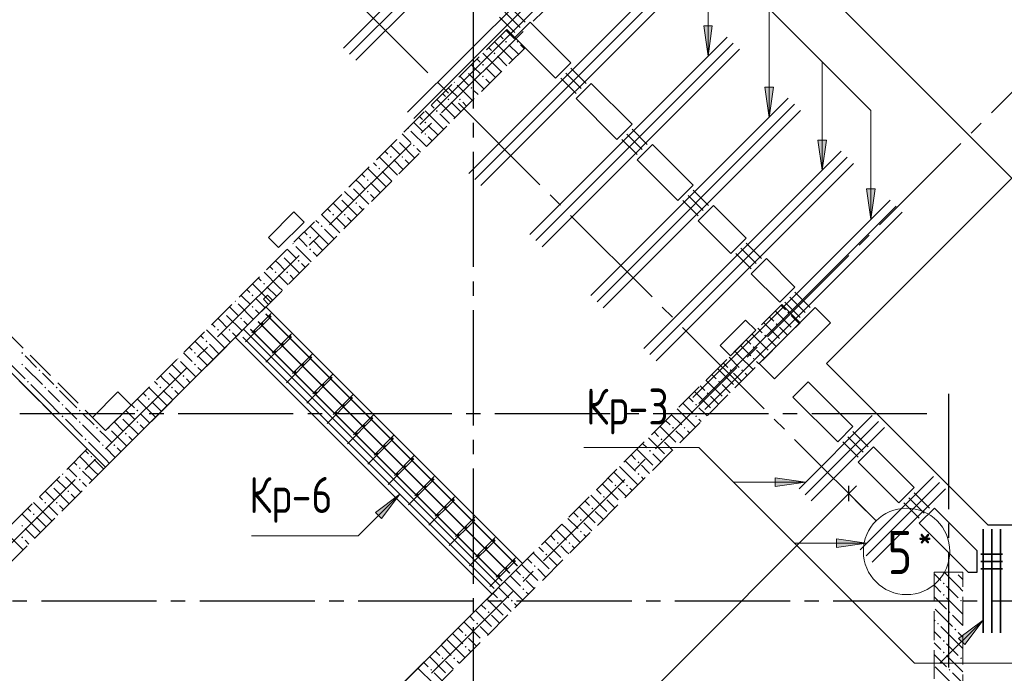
# Model space of a CAD drawing. Header units: millimetres. Extents: x 0 to 43617, y 0 to 59400.
# Tile 18 of 31: x 23224 to 30061, y 24029 to 28567. Entities that reach past the tile are written whole.
import ezdxf

# ---------------------------------------------------------------- set-up
doc = ezdxf.new("R2010")
doc.units = ezdxf.units.MM
doc.linetypes.add('______2', pattern=[270, 200, -70])
doc.linetypes.add('______5', pattern=[1100, 800, -100, 100, -100])
for name, color, linetype, lineweight in [('S1 Стержни арматуры фон', 7, 'Continuous', 25), ('Standard', 7, 'Continuous', 25), ('ЖБ Балка Вышележаща', 7, 'Continuous', 25), ('ЖБ Пилон', 180, 'Continuous', 25), ('Оси', 40, '______5', 18), ('Позиционная метка номер позиции', 7, 'Continuous', 13), ('Поперечное армирование AW фон', 7, 'Continuous', 25)]:
    doc.layers.add(name, color=color, linetype=linetype, lineweight=lineweight)
for name, color, linetype, lineweight, true_color in [('ЖБ Балка Нижележащая', 7, '______2', 25, 0x8c8cff), ('ЖБ Перекрытие верхний уровень', 7, 'Continuous', 25, 0xe0e0ff), ('ЖБ Стена верхний уровень', 7, 'Continuous', 25, 0x006e00)]:
    doc.layers.add(name, color=color, linetype=linetype, lineweight=lineweight, true_color=true_color)
doc.styles.add('GOST 2.304-81', font='txt')
doc.styles.add('ISOCPEUR', font='txt')

msp = doc.modelspace()

# ---------------------------------------------------------------- hatches: boundary and pattern name
at = {"layer": 'ЖБ Пилон', "linetype": 'Continuous', "lineweight": 18, "transparency": 33554687}
for points in [[(29724.3, 24730), (29721, 24726.6), (29717.6, 24730)], [(29634.5, 24653.1), (29640.9, 24659.6), (29647.4, 24653.1), (29640.9, 24646.6)], [(29634.5, 24573.1), (29640.9, 24579.6), (29647.4, 24573.1), (29640.9, 24566.6)], [(29754.4, 24533.1), (29760.9, 24539.6), (29767.4, 24533.1), (29760.9, 24526.6)], [(29674.5, 24453.1), (29681, 24459.6), (29687.5, 24453.1), (29681, 24446.6)], [(29594.5, 24373.1), (29601, 24379.6), (29607.5, 24373.1), (29601, 24366.6)], [(29714.5, 24333.1), (29721, 24339.6), (29727.4, 24333.1), (29721, 24326.6)], [(29634.5, 24253.1), (29640.9, 24259.6), (29647.4, 24253.1), (29640.9, 24246.6)], [(29634.5, 24173.1), (29640.9, 24179.6), (29647.4, 24173.1), (29640.9, 24166.6)], [(29754.4, 24133.1), (29760.9, 24139.6), (29767.4, 24133.1), (29760.9, 24126.6)], [(29674.5, 24053.1), (29681, 24059.6), (29687.5, 24053.1), (29681, 24046.6)]]:
    msp.add_hatch(color=7, dxfattribs=at).paths.add_polyline_path(points, flags=16)
at = {"layer": 'ЖБ Стена верхний уровень', "linetype": 'Continuous', "lineweight": 18, "transparency": 33554687}
for points in [[(26594.5, 28413.1), (26601, 28419.6), (26607.5, 28413.1), (26601, 28406.6)], [(26674.5, 28413.1), (26681, 28419.6), (26687.5, 28413.1), (26681, 28406.6)], [(26514.5, 28333.1), (26521, 28339.6), (26527.4, 28333.1), (26521, 28326.6)], [(26434.5, 28253.1), (26440.9, 28259.6), (26447.4, 28253.1), (26440.9, 28246.6)], [(26323.7, 28216.9), (26327.4, 28213.1), (26321, 28206.6), (26317.2, 28210.4)], [(26434.5, 28173.1), (26440.9, 28179.6), (26447.4, 28173.1), (26440.9, 28166.6)], [(26243.7, 28136.9), (26247.4, 28133.1), (26240.9, 28126.6), (26237.2, 28130.4)], [(26354.4, 28093.1), (26360.9, 28099.6), (26367.4, 28093.1), (26360.9, 28086.6)], [(26194.5, 28013.1), (26201, 28019.6), (26207.5, 28013.1), (26201, 28006.6)], [(26274.5, 28013.1), (26281, 28019.6), (26287.5, 28013.1), (26281, 28006.6)], [(26114.5, 27933.1), (26121, 27939.6), (26127.4, 27933.1), (26121, 27926.6)], [(26034.5, 27853.1), (26040.9, 27859.6), (26047.4, 27853.1), (26040.9, 27846.6)], [(25923.7, 27816.9), (25927.4, 27813.1), (25921, 27806.6), (25917.2, 27810.4)], [(26034.5, 27773.1), (26040.9, 27779.6), (26047.4, 27773.1), (26040.9, 27766.6)], [(25843.7, 27736.9), (25847.4, 27733.1), (25840.9, 27726.6), (25837.2, 27730.4)], [(25954.4, 27693.1), (25960.9, 27699.6), (25967.4, 27693.1), (25960.9, 27686.6)], [(25794.5, 27613.1), (25801, 27619.6), (25807.5, 27613.1), (25801, 27606.6)], [(25874.5, 27613.1), (25881, 27619.6), (25887.5, 27613.1), (25881, 27606.6)], [(25714.5, 27533.1), (25721, 27539.6), (25727.4, 27533.1), (25721, 27526.6)], [(25634.5, 27453.1), (25640.9, 27459.6), (25647.4, 27453.1), (25640.9, 27446.6)], [(25523.7, 27416.9), (25527.4, 27413.1), (25521, 27406.6), (25517.2, 27410.4)], [(25634.5, 27373.1), (25640.9, 27379.6), (25647.4, 27373.1), (25640.9, 27366.6)], [(25443.7, 27336.9), (25447.4, 27333.1), (25440.9, 27326.6), (25437.2, 27330.4)], [(25554.4, 27293.1), (25560.9, 27299.6), (25567.4, 27293.1), (25560.9, 27286.6)], [(25394.5, 27213.1), (25401, 27219.6), (25407.5, 27213.1), (25401, 27206.6)], [(25474.5, 27213.1), (25481, 27219.6), (25487.5, 27213.1), (25481, 27206.6)], [(25314.5, 27133.1), (25321, 27139.6), (25327.4, 27133.1), (25321, 27126.6)], [(25123.7, 27016.9), (25127.4, 27013.1), (25121, 27006.6), (25117.2, 27010.4)], [(25234.5, 27053.1), (25240.9, 27059.6), (25247.4, 27053.1), (25240.9, 27046.6)], [(25234.5, 26973.1), (25240.9, 26979.6), (25247.4, 26973.1), (25240.9, 26966.6)], [(25043.7, 26936.9), (25047.4, 26933.1), (25040.9, 26926.6), (25037.2, 26930.4)], [(25154.4, 26893.1), (25160.9, 26899.6), (25167.4, 26893.1), (25160.9, 26886.6)], [(24994.5, 26813.1), (25001, 26819.6), (25007.5, 26813.1), (25001, 26806.6)], [(25074.5, 26813.1), (25081, 26819.6), (25087.5, 26813.1), (25081, 26806.6)], [(24914.5, 26733.1), (24921, 26739.6), (24927.4, 26733.1), (24921, 26726.6)], [(24723.7, 26616.9), (24727.4, 26613.1), (24721, 26606.6), (24717.2, 26610.4)], [(24834.5, 26653.1), (24840.9, 26659.6), (24847.4, 26653.1), (24840.9, 26646.6)], [(24643.7, 26536.9), (24647.4, 26533.1), (24640.9, 26526.6), (24637.2, 26530.4)], [(24834.5, 26573.1), (24840.9, 26579.6), (24847.4, 26573.1), (24840.9, 26566.6)], [(28554.4, 26533.1), (28560.9, 26539.6), (28567.4, 26533.1), (28560.9, 26526.6)], [(24754.4, 26493.1), (24760.9, 26499.6), (24767.4, 26493.1), (24760.9, 26486.6)], [(24594.5, 26413.1), (24601, 26419.6), (24607.5, 26413.1), (24601, 26406.6)], [(24674.5, 26413.1), (24681, 26419.6), (24687.5, 26413.1), (24681, 26406.6)], [(28474.5, 26453.1), (28481, 26459.6), (28487.5, 26453.1), (28481, 26446.6)], [(24514.5, 26333.1), (24521, 26339.6), (24527.4, 26333.1), (24521, 26326.6)], [(28394.5, 26373.1), (28401, 26379.6), (28407.5, 26373.1), (28401, 26366.6)], [(23234.5, 26253.1), (23240.9, 26259.6), (23247.4, 26253.1), (23240.9, 26246.6)], [(24434.5, 26253.1), (24440.9, 26259.6), (24447.4, 26253.1), (24440.9, 26246.6)], [(28314.5, 26293.1), (28321, 26299.6), (28327.4, 26293.1), (28321, 26286.6)], [(24323.7, 26216.9), (24327.4, 26213.1), (24321, 26206.6), (24317.2, 26210.4)], [(28314.5, 26213.1), (28321, 26219.6), (28327.4, 26213.1), (28321, 26206.6)], [(23234.5, 26173.1), (23240.9, 26179.6), (23247.4, 26173.1), (23240.9, 26166.6)], [(23354.4, 26133.1), (23360.9, 26139.6), (23367.4, 26133.1), (23360.9, 26126.6)], [(24243.7, 26136.9), (24247.4, 26133.1), (24240.9, 26126.6), (24237.2, 26130.4)], [(24434.5, 26173.1), (24440.9, 26179.6), (24447.4, 26173.1), (24440.9, 26166.6)], [(28154.4, 26133.1), (28160.9, 26139.6), (28167.4, 26133.1), (28160.9, 26126.6)], [(28234.5, 26133.1), (28240.9, 26139.6), (28247.4, 26133.1), (28240.9, 26126.6)], [(23274.5, 26053.1), (23281, 26059.6), (23287.5, 26053.1), (23281, 26046.6)], [(24354.4, 26093.1), (24360.9, 26099.6), (24367.4, 26093.1), (24360.9, 26086.6)], [(28074.5, 26053.1), (28081, 26059.6), (28087.5, 26053.1), (28081, 26046.6)], [(23394.5, 26013.1), (23401, 26019.6), (23407.5, 26013.1), (23401, 26006.6)], [(23474.5, 26013.1), (23481, 26019.6), (23487.5, 26013.1), (23481, 26006.6)], [(24194.5, 26013.1), (24201, 26019.6), (24207.5, 26013.1), (24201, 26006.6)], [(24274.5, 26013.1), (24281, 26019.6), (24287.5, 26013.1), (24281, 26006.6)], [(24114.5, 25933.1), (24121, 25939.6), (24127.4, 25933.1), (24121, 25926.6)], [(27994.5, 25973.1), (28001, 25979.6), (28007.5, 25973.1), (28001, 25966.6)], [(23514.5, 25893.1), (23521, 25899.6), (23527.4, 25893.1), (23521, 25886.6)], [(23634.5, 25853.1), (23640.9, 25859.6), (23647.4, 25853.1), (23640.9, 25846.6)], [(24034.5, 25853.1), (24040.9, 25859.6), (24047.4, 25853.1), (24040.9, 25846.6)], [(27914.5, 25893.1), (27921, 25899.6), (27927.4, 25893.1), (27921, 25886.6)], [(23514.5, 25813.1), (23521, 25819.6), (23527.4, 25813.1), (23521, 25806.6)], [(23634.5, 25773.1), (23640.9, 25779.6), (23647.4, 25773.1), (23640.9, 25766.6)], [(23923.7, 25816.9), (23927.4, 25813.1), (23921, 25806.6), (23917.2, 25810.4)], [(24034.5, 25773.1), (24040.9, 25779.6), (24047.4, 25773.1), (24040.9, 25766.6)], [(27914.5, 25813.1), (27921, 25819.6), (27927.4, 25813.1), (27921, 25806.6)], [(23754.4, 25733.1), (23760.9, 25739.6), (23767.4, 25733.1), (23760.9, 25726.6)], [(23843.7, 25736.9), (23847.4, 25733.1), (23840.9, 25726.6), (23837.2, 25730.4)], [(27754.4, 25733.1), (27760.9, 25739.6), (27767.4, 25733.1), (27760.9, 25726.6)], [(27834.5, 25733.1), (27840.9, 25739.6), (27847.4, 25733.1), (27840.9, 25726.6)], [(23674.5, 25653.1), (23681, 25659.6), (23687.5, 25653.1), (23681, 25646.6)], [(23954.4, 25693.1), (23960.9, 25699.6), (23967.4, 25693.1), (23960.9, 25686.6)], [(27674.5, 25653.1), (27681, 25659.6), (27687.5, 25653.1), (27681, 25646.6)], [(23794.5, 25613.1), (23801, 25619.6), (23807.5, 25613.1), (23801, 25606.6)], [(23874.5, 25613.1), (23881, 25619.6), (23887.5, 25613.1), (23881, 25606.6)], [(27594.5, 25573.1), (27601, 25579.6), (27607.5, 25573.1), (27601, 25566.6)], [(23714.5, 25533.1), (23721, 25539.6), (23727.4, 25533.1), (23721, 25526.6)], [(23634.5, 25453.1), (23640.9, 25459.6), (23647.4, 25453.1), (23640.9, 25446.6)], [(27514.5, 25493.1), (27521, 25499.6), (27527.4, 25493.1), (27521, 25486.6)], [(23523.7, 25416.9), (23527.4, 25413.1), (23521, 25406.6), (23517.2, 25410.4)], [(23634.5, 25373.1), (23640.9, 25379.6), (23647.4, 25373.1), (23640.9, 25366.6)], [(27514.5, 25413.1), (27521, 25419.6), (27527.4, 25413.1), (27521, 25406.6)], [(23443.7, 25336.9), (23447.4, 25333.1), (23440.9, 25326.6), (23437.2, 25330.4)], [(27354.4, 25333.1), (27360.9, 25339.6), (27367.4, 25333.1), (27360.9, 25326.6)], [(27434.5, 25333.1), (27440.9, 25339.6), (27447.4, 25333.1), (27440.9, 25326.6)], [(23554.4, 25293.1), (23560.9, 25299.6), (23567.4, 25293.1), (23560.9, 25286.6)], [(27274.5, 25253.1), (27281, 25259.6), (27287.5, 25253.1), (27281, 25246.6)], [(23394.5, 25213.1), (23401, 25219.6), (23407.5, 25213.1), (23401, 25206.6)], [(23474.5, 25213.1), (23481, 25219.6), (23487.5, 25213.1), (23481, 25206.6)], [(27194.5, 25173.1), (27201, 25179.6), (27207.5, 25173.1), (27201, 25166.6)], [(23314.5, 25133.1), (23321, 25139.6), (23327.4, 25133.1), (23321, 25126.6)], [(27114.5, 25093.1), (27121, 25099.6), (27127.4, 25093.1), (27121, 25086.6)], [(23234.5, 25053.1), (23240.9, 25059.6), (23247.4, 25053.1), (23240.9, 25046.6)], [(23234.5, 24973.1), (23240.9, 24979.6), (23247.4, 24973.1), (23240.9, 24966.6)], [(27114.5, 25013.1), (27121, 25019.6), (27127.4, 25013.1), (27121, 25006.6)], [(26954.4, 24933.1), (26960.9, 24939.6), (26967.4, 24933.1), (26960.9, 24926.6)], [(27034.5, 24933.1), (27040.9, 24939.6), (27047.4, 24933.1), (27040.9, 24926.6)], [(26874.5, 24853.1), (26881, 24859.6), (26887.5, 24853.1), (26881, 24846.6)], [(26794.5, 24773.1), (26801, 24779.6), (26807.5, 24773.1), (26801, 24766.6)], [(26714.5, 24693.1), (26721, 24699.6), (26727.4, 24693.1), (26721, 24686.6)], [(26714.5, 24613.1), (26721, 24619.6), (26727.4, 24613.1), (26721, 24606.6)], [(26554.4, 24533.1), (26560.9, 24539.6), (26567.4, 24533.1), (26560.9, 24526.6)], [(26634.5, 24533.1), (26640.9, 24539.6), (26647.4, 24533.1), (26640.9, 24526.6)], [(26474.5, 24453.1), (26481, 24459.6), (26487.5, 24453.1), (26481, 24446.6)], [(26394.5, 24373.1), (26401, 24379.6), (26407.5, 24373.1), (26401, 24366.6)], [(26314.5, 24293.1), (26321, 24299.6), (26327.4, 24293.1), (26321, 24286.6)], [(26314.5, 24213.1), (26321, 24219.6), (26327.4, 24213.1), (26321, 24206.6)], [(26154.4, 24133.1), (26160.9, 24139.6), (26167.4, 24133.1), (26160.9, 24126.6)], [(26234.5, 24133.1), (26240.9, 24139.6), (26247.4, 24133.1), (26240.9, 24126.6)], [(26074.5, 24053.1), (26081, 24059.6), (26087.5, 24053.1), (26081, 24046.6)]]:
    msp.add_hatch(color=7, dxfattribs=at).paths.add_polyline_path(points, flags=16)
at = {"layer": 'Позиционная метка номер позиции', "linetype": 'Continuous', "lineweight": 13, "transparency": 33554687}
for points in [[(28033.8, 28523.1), (28003.8, 28313.1), (27973.8, 28523.1)], [(28458, 28098.9), (28428, 27888.9), (28398, 28098.9)], [(28825.7, 27731.2), (28795.7, 27521.2), (28765.7, 27731.2)], [(29165.1, 27391.7), (29135.2, 27181.8), (29105.1, 27391.7)], [(29165.1, 27391.7), (29135.2, 27181.8), (29105.1, 27391.7)], [(28470.9, 25385.7), (28680.9, 25355.7), (28470.9, 25325.7)], [(28470.9, 25385.7), (28680.9, 25355.7), (28470.9, 25325.7)], [(25694.3, 25145.1), (25864, 25272.3), (25736.8, 25102.6)], [(28895.2, 24961.4), (29105.2, 24931.4), (28895.2, 24901.4)], [(29744.3, 24271.1), (29914, 24398.4), (29786.7, 24228.6)]]:
    msp.add_hatch(color=7, dxfattribs=at).paths.add_polyline_path(points, flags=16)

# ---------------------------------------------------------------- linework, layer by layer
at = {"layer": 'S1 Стержни арматуры фон', "color": 7, "linetype": 'Continuous', "lineweight": 35, "transparency": 33554687}
for p, q in [((25472.2, 28369.6), (26842.6, 29739.9)), ((25472.2, 28369.6), (26842.6, 29739.9)), ((25514.6, 28327.1), (26885, 29697.5)), ((25514.6, 28327.1), (26885, 29697.5)), ((25557.1, 28284.7), (26927.4, 29655.1)), ((25557.1, 28284.7), (26927.4, 29655.1)), ((25917.7, 27924.1), (27288.1, 29294.5)), ((25917.7, 27924.1), (27288.1, 29294.5)), ((25960.1, 27881.6), (27330.5, 29252)), ((25960.1, 27881.6), (27330.5, 29252)), ((26002.5, 27839.2), (27372.9, 29209.6)), ((26002.5, 27839.2), (27372.9, 29209.6)), ((26341.9, 27499.8), (27712.3, 28870.2)), ((26341.9, 27499.8), (27712.3, 28870.2)), ((26384.4, 27457.4), (27754.7, 28827.8)), ((26384.4, 27457.4), (27754.7, 28827.8)), ((26426.8, 27415), (27797.2, 28785.3)), ((26426.8, 27415), (27797.2, 28785.3)), ((26766.2, 27075.5), (28136.6, 28445.9)), ((26766.2, 27075.5), (28136.6, 28445.9)), ((26808.6, 27033.1), (28179, 28403.5)), ((26808.6, 27033.1), (28179, 28403.5)), ((26851.1, 26990.7), (28221.4, 28361.1)), ((26851.1, 26990.7), (28221.4, 28361.1)), ((27190.5, 26651.3), (28560.8, 28021.7)), ((27190.5, 26651.3), (28560.8, 28021.7)), ((27232.9, 26608.9), (28603.3, 27979.2)), ((27232.9, 26608.9), (28603.3, 27979.2)), ((27275.3, 26566.4), (28645.7, 27936.8)), ((27275.3, 26566.4), (28645.7, 27936.8)), ((27558.2, 26283.6), (28928.5, 27654)), ((27558.2, 26283.6), (28928.5, 27654)), ((27600.6, 26241.2), (28971, 27611.5)), ((27600.6, 26241.2), (28971, 27611.5)), ((27643, 26198.7), (29013.4, 27569.1)), ((27643, 26198.7), (29013.4, 27569.1)), ((27897.6, 25944.2), (29268, 27314.6)), ((27897.6, 25944.2), (29268, 27314.6)), ((27940, 25901.8), (29310.4, 27272.1)), ((27940, 25901.8), (29310.4, 27272.1)), ((27982.4, 25859.3), (29352.8, 27229.7)), ((27982.4, 25859.3), (29352.8, 27229.7)), ((24792.7, 26329.6), (24970.1, 26506.9)), ((24835.8, 26392.5), (24970.9, 26527.5)), ((26628.4, 24723), (24880.4, 26471)), ((26628.3, 24723), (24880.4, 26471)), ((26625.5, 24723), (24880.4, 26468.1)), ((26681.4, 24776.1), (24933.4, 26524)), ((26681.3, 24776), (24933.4, 26524)), ((26678.5, 24776), (24933.4, 26521.2)), ((26575.3, 24670), (24827.3, 26417.9)), ((26572.5, 24670), (24827.3, 26415.1)), ((26575.3, 24670), (24827.4, 26418)), ((26519.3, 24616.8), (24774.2, 26362)), ((26519.4, 24616.9), (24774.3, 26362.1)), ((24934.1, 26188.1), (25111.5, 26365.5)), ((24977.2, 26251.1), (25112.3, 26386.1)), ((25075.5, 26046.7), (25252.9, 26224.1)), ((25118.6, 26109.6), (25253.7, 26244.7)), ((25216.9, 25905.3), (25394.3, 26082.7)), ((25260.1, 25968.2), (25395.1, 26103.3)), ((25358.4, 25763.9), (25535.7, 25941.2)), ((25401.5, 25826.8), (25536.5, 25961.9)), ((25499.8, 25622.4), (25677.2, 25799.8)), ((25542.9, 25685.4), (25678, 25820.4)), ((29144.9, 25819.7), (28635.8, 25310.6)), ((29187.3, 25777.3), (28678.2, 25268.2)), ((29229.8, 25734.9), (28720.7, 25225.8)), ((25641.2, 25481), (25818.6, 25658.4)), ((25684.3, 25544), (25819.4, 25679)), ((25782.6, 25339.6), (25960, 25517)), ((25825.8, 25402.5), (25960.8, 25537.6)), ((25924, 25198.2), (26101.4, 25375.6)), ((25967.2, 25261.1), (26102.2, 25396.2)), ((29569.2, 25395.5), (29060.1, 24886.3)), ((29611.6, 25353), (29102.5, 24843.9)), ((29654, 25310.6), (29144.9, 24801.5)), ((26065.5, 25056.8), (26242.8, 25234.1)), ((26108.6, 25119.7), (26243.7, 25254.7)), ((26250, 24978.3), (26385.1, 25113.3)), ((26206.9, 24915.3), (26384.3, 25092.7)), ((29914, 25030), (29914, 24310)), ((29974, 25030), (29974, 24310)), ((30034, 25030), (30034, 24310)), ((26391.4, 24836.8), (26526.5, 24971.9)), ((26348.3, 24773.9), (26525.7, 24951.3)), ((26532.9, 24695.4), (26667.9, 24830.5)), ((26489.7, 24632.5), (26667.1, 24809.9))]:
    msp.add_line(p, q, dxfattribs=at)
at = {"layer": 'S1 Стержни арматуры фон', "color": 180, "linetype": 'Continuous', "lineweight": 50, "transparency": 33554687}
for centre in [(24960.3, 26507), (24854.2, 26401), (24907.2, 26454), (25101.7, 26365.6), (24995.6, 26259.5), (25048.6, 26312.6), (25243.1, 26224.2), (25137, 26118.1), (25190.1, 26171.2), (25384.5, 26082.8), (25331.5, 26029.7), (25278.5, 25976.7), (25525.9, 25941.3), (25472.9, 25888.3), (25419.9, 25835.3), (25667.4, 25799.9), (25614.3, 25746.9), (25561.3, 25693.9), (25808.8, 25658.5), (25755.8, 25605.5), (25702.7, 25552.4), (25950.2, 25517.1), (25897.2, 25464.1), (25844.1, 25411), (26091.6, 25375.7), (26038.6, 25322.6), (25985.6, 25269.6), (26233.1, 25234.2), (26180, 25181.2), (26127, 25128.2), (26374.5, 25092.8), (26321.4, 25039.8), (26268.4, 24986.7), (26462.9, 24898.4), (26515.9, 24951.4), (26409.8, 24845.3), (26604.3, 24756.9), (26657.3, 24810), (26551.3, 24703.9)]:
    msp.add_circle(centre, 3, dxfattribs=at)
at = {"layer": 'Standard', "color": 7, "linetype": 'Continuous', "lineweight": 25, "transparency": 33554687}
for p, q in [((24619.4, 32961.5), (30113.7, 27467.3)), ((26769, 28549.2), (26663, 28443.1)), ((27051.9, 28266.3), (26769, 28549.2)), ((26663, 28443.1), (26945.8, 28160.2)), ((26945.8, 28160.2), (27051.9, 28266.3)), ((27193.3, 28124.9), (27087.2, 28018.8)), ((27476.1, 27842), (27193.3, 28124.9)), ((27087.2, 28018.8), (27370.1, 27736)), ((27370.1, 27736), (27476.1, 27842)), ((27617.6, 27700.6), (27511.5, 27594.6)), ((27900.4, 27417.8), (27617.6, 27700.6)), ((27511.5, 27594.6), (27794.3, 27311.7)), ((30113.7, 27467.3), (28826.7, 26180.3)), ((27794.3, 27311.7), (27900.4, 27417.8)), ((25127.5, 27232.3), (24950.8, 27055.6)), ((25198.3, 27161.6), (25127.5, 27232.3)), ((28041.8, 27276.4), (27935.8, 27170.3)), ((28268.1, 27050.1), (28041.8, 27276.4)), ((25021.5, 26984.9), (25198.3, 27161.6)), ((27935.8, 27170.3), (28162, 26944)), ((24950.8, 27055.6), (25021.5, 26984.9)), ((28162, 26944), (28268.1, 27050.1)), ((28409.5, 26908.7), (28303.5, 26802.6)), ((28607.5, 26710.7), (28409.5, 26908.7)), ((23820.4, 25459.1), (22455.7, 26823.8)), ((28303.5, 26802.6), (28501.5, 26604.6)), ((28501.5, 26604.6), (28607.5, 26710.7)), ((24944.7, 26654.1), (24916.4, 26625.8)), ((24916.4, 26625.8), (24951.8, 26590.5)), ((24980.1, 26618.8), (24944.7, 26654.1)), ((24951.8, 26590.5), (24980.1, 26618.8)), ((24934.1, 26572.8), (24778.5, 26417.2)), ((24778.5, 26417.2), (24934.1, 26572.8)), ((26716, 24790.9), (24934.1, 26572.8)), ((24934.1, 26572.8), (26716, 24790.9)), ((28748.9, 26569.3), (28360, 26180.3)), ((28855, 26463.2), (28748.9, 26569.3)), ((28264.9, 26481.2), (28088.2, 26304.5)), ((28335.6, 26410.5), (28264.9, 26481.2)), ((28466.1, 26074.3), (28855, 26463.2)), ((24778.5, 26417.2), (23820.4, 25459.1)), ((26560.4, 24635.3), (24778.5, 26417.2)), ((28158.9, 26233.8), (28335.6, 26410.5)), ((24722, 26360.7), (26503.9, 24578.7)), ((28088.2, 26304.5), (28158.9, 26233.8)), ((28360, 26180.3), (28466.1, 26074.3)), ((28826.7, 26180.3), (29947.1, 25060)), ((28699.4, 26053.1), (28593.4, 25947)), ((29010.6, 25741.9), (28699.4, 26053.1)), ((23905.2, 25982.4), (23728.5, 25805.6)), ((23997.2, 25890.4), (23905.2, 25982.4)), ((28593.4, 25947), (28904.5, 25635.9)), ((23820.4, 25713.7), (23997.2, 25890.4)), ((23728.5, 25805.6), (23820.4, 25713.7)), ((28904.5, 25635.9), (29010.6, 25741.9)), ((29152, 25600.5), (29045.9, 25494.5)), ((29434.8, 25317.7), (29152, 25600.5)), ((29045.9, 25494.5), (29328.8, 25211.6)), ((28981.2, 25223.3), (28981.2, 25329.4)), ((29328.8, 25211.6), (29434.8, 25317.7)), ((29576.3, 25176.3), (29470.2, 25070.2)), ((29872.5, 24880), (29576.3, 25176.3)), ((29470.2, 25070.2), (29810.4, 24730)), ((29947.1, 25060), (33074, 25060)), ((29874, 24880), (29872.5, 24880)), ((29874, 24730), (29874, 24880)), ((26560.4, 24635.3), (26716, 24790.9)), ((26716, 24790.9), (26560.4, 24635.3)), ((29810.4, 24730), (29874, 24730)), ((23700.2, 21775.1), (26560.4, 24635.3))]:
    msp.add_line(p, q, dxfattribs=at)
at = {"layer": 'Standard', "color": 251, "linetype": 'Continuous', "lineweight": -3, "true_color": 0x656565, "transparency": 33554687}
for q in [(28892.8, 25364.7), (29069.6, 25187.9), (29099.7, 25157.8)]:
    msp.add_line((28981.2, 25276.3), q, dxfattribs=at)
at = {"layer": 'Standard', "color": 7, "linetype": 'Continuous', "lineweight": 13, "transparency": 33554687}
for p, q in [((28981.2, 25276.3), (29034.2, 25329.4)), ((23281.9, 19577), (28981.2, 25276.3))]:
    msp.add_line(p, q, dxfattribs=at)
at = {"layer": 'ЖБ Балка Вышележаща', "color": 7, "linetype": 'Continuous', "lineweight": 18, "transparency": 33554687}
for p, q in [((24778.5, 26417.2), (24722, 26360.6)), ((24722, 26360.6), (26503.9, 24578.7)), ((26503.9, 24578.7), (26560.4, 24635.3))]:
    msp.add_line(p, q, dxfattribs=at)
at = {"layer": 'ЖБ Балка Нижележащая', "color": 251, "linetype": '______2', "lineweight": 18, "true_color": 0x656565, "transparency": 33554687}
for p, q in [((24934.1, 26572.8), (24778.5, 26417.2)), ((26716, 24790.9), (24934.1, 26572.8)), ((26560.4, 24635.3), (26716, 24790.9))]:
    msp.add_line(p, q, dxfattribs=at)
at = {"layer": 'ЖБ Перекрытие верхний уровень', "color": 7, "linetype": 'Continuous', "lineweight": 18, "transparency": 33554687}
for p, q in [((30113.7, 27467.3), (24619.4, 32961.5)), ((26663, 28443.1), (26769, 28549.1)), ((26769, 28549.1), (27051.9, 28266.3)), ((26945.8, 28160.2), (26663, 28443.1)), ((27051.9, 28266.3), (26945.8, 28160.2)), ((27087.2, 28018.8), (27193.3, 28124.9)), ((27193.3, 28124.9), (27476.1, 27842)), ((27370.1, 27736), (27087.2, 28018.8)), ((27476.1, 27842), (27370.1, 27736)), ((27511.5, 27594.5), (27617.6, 27700.6)), ((27617.6, 27700.6), (27900.4, 27417.8)), ((27794.3, 27311.7), (27511.5, 27594.5)), ((28826.7, 26180.3), (30113.7, 27467.3)), ((27900.4, 27417.8), (27794.3, 27311.7)), ((25127.6, 27232.3), (24950.8, 27055.5)), ((25198.3, 27161.6), (25127.6, 27232.3)), ((27935.8, 27170.3), (28041.8, 27276.3)), ((28041.8, 27276.3), (28268.1, 27050.1)), ((25021.5, 26984.8), (25198.3, 27161.6)), ((28162, 26944), (27935.8, 27170.3)), ((24950.8, 27055.5), (25021.5, 26984.8)), ((28268.1, 27050.1), (28162, 26944)), ((28303.5, 26802.6), (28409.5, 26908.6)), ((28409.5, 26908.6), (28607.5, 26710.7)), ((23693.1, 25586.4), (22455.7, 26823.8)), ((28501.5, 26604.6), (28303.5, 26802.6)), ((28607.5, 26710.7), (28501.5, 26604.6)), ((24944.7, 26654.1), (24916.4, 26625.8)), ((24916.4, 26625.8), (24951.8, 26590.5)), ((24980.1, 26618.7), (24944.7, 26654.1)), ((24951.8, 26590.5), (24980.1, 26618.7)), ((28360, 26180.3), (28748.9, 26569.2)), ((28748.9, 26569.2), (28855, 26463.2)), ((28264.9, 26481.2), (28088.2, 26304.4)), ((28335.7, 26410.5), (28264.9, 26481.2)), ((28855, 26463.2), (28466.1, 26074.3)), ((24778.5, 26417.2), (23820.4, 25459.1)), ((26560.4, 24635.3), (24778.5, 26417.2)), ((28158.9, 26233.7), (28335.7, 26410.5)), ((28088.2, 26304.4), (28158.9, 26233.7)), ((28466.1, 26074.3), (28360, 26180.3)), ((29947.1, 25060), (28826.7, 26180.3)), ((28593.4, 25947), (28699.4, 26053.1)), ((28699.4, 26053.1), (29010.6, 25741.9)), ((23905.2, 25982.3), (23728.5, 25805.6)), ((23997.2, 25890.4), (23905.2, 25982.3)), ((28904.5, 25635.9), (28593.4, 25947)), ((23820.4, 25713.6), (23997.2, 25890.4)), ((23728.5, 25805.6), (23820.4, 25713.6)), ((29010.6, 25741.9), (28904.5, 25635.9)), ((23820.4, 25459.1), (23693.1, 25586.4)), ((29045.9, 25494.4), (29152, 25600.5)), ((29152, 25600.5), (29434.8, 25317.7)), ((29328.8, 25211.6), (29045.9, 25494.4)), ((29434.8, 25317.7), (29328.8, 25211.6)), ((29470.2, 25070.2), (29576.3, 25176.2)), ((29576.3, 25176.2), (29872.5, 24880)), ((29810.4, 24730), (29470.2, 25070.2)), ((33074, 25060), (29947.1, 25060)), ((29872.5, 24880), (29874, 24880)), ((29874, 24880), (29874, 24730)), ((29874, 24730), (29810.4, 24730)), ((23700.2, 21775.1), (26560.4, 24635.3))]:
    msp.add_line(p, q, dxfattribs=at)
at = {"layer": 'ЖБ Пилон', "color": 253, "linetype": '______2', "lineweight": 13, "true_color": 0xa0a0a0, "transparency": 33554687}
for p, q in [((29574, 24730), (29574, 23280)), ((29774, 24730), (29574, 24730)), ((29774, 23280), (29774, 24730))]:
    msp.add_line(p, q, dxfattribs=at)
at = {"layer": 'ЖБ Пилон', "color": 9, "linetype": 'Continuous', "lineweight": 18, "true_color": 0xc7c7c7, "transparency": 33554687}
for p, q in [((29574, 24720.1), (29621, 24673.1)), ((29740.9, 24633.1), (29644.1, 24730)), ((29740.9, 24713.1), (29774, 24680.1)), ((29581, 24633.1), (29574, 24640.1)), ((29621, 24593.1), (29581, 24633.1)), ((29660.9, 24633.1), (29740.9, 24553.1)), ((29740.9, 24633.1), (29774, 24600.1)), ((29574, 24560.1), (29660.9, 24473.1)), ((29660.9, 24553.1), (29774, 24440.1)), ((29581, 24473.1), (29701, 24353.1)), ((29774, 24360.1), (29701, 24433.1)), ((29574, 24400.1), (29581, 24393.1)), ((29740.9, 24233.1), (29621, 24353.1)), ((29574, 24320.1), (29621, 24273.1)), ((29740.9, 24313.1), (29774, 24280.1)), ((29581, 24233.1), (29574, 24240.1)), ((29621, 24193.1), (29581, 24233.1)), ((29660.9, 24233.1), (29740.9, 24153.1)), ((29740.9, 24233.1), (29774, 24200.1)), ((29574, 24160.1), (29660.9, 24073.1)), ((29660.9, 24153.1), (29774, 24040.1)), ((29581, 24073.1), (29701, 23953.1)), ((29774, 23960.1), (29701, 24033.1))]:
    msp.add_line(p, q, dxfattribs=at)
at = {"layer": 'ЖБ Стена верхний уровень', "color": 251, "linetype": '______2', "lineweight": 13, "true_color": 0x656565, "transparency": 33554687}
for p, q in [((26606.4, 28499.6), (23820.4, 25713.6)), ((26733.7, 28372.4), (26606.4, 28499.6)), ((23947.7, 25586.4), (26733.7, 28372.4)), ((23820.4, 25713.6), (22455.7, 27078.4)), ((22455.7, 26823.8), (23693.1, 25586.4)), ((28515.6, 26590.5), (23700.2, 21775.1)), ((28642.9, 26463.2), (28515.6, 26590.5)), ((22462.8, 20283.1), (28642.9, 26463.2)), ((23693.1, 25586.4), (22561.7, 24455)), ((23820.4, 25459.1), (23947.7, 25586.4)), ((22561.7, 24200.4), (23820.4, 25459.1))]:
    msp.add_line(p, q, dxfattribs=at)
at = {"layer": 'ЖБ Стена верхний уровень', "color": 9, "linetype": 'Continuous', "lineweight": 18, "true_color": 0xc7c7c7, "transparency": 33554687}
for p, q in [((26560.4, 28453.7), (26581, 28433.1)), ((26621, 28473.1), (26600.4, 28493.7)), ((26660.9, 28433.1), (26621, 28473.1)), ((26621, 28313.1), (26520.4, 28413.7)), ((26621, 28393.1), (26687.7, 28326.4)), ((26701, 28393.1), (26727.7, 28366.4)), ((26540.9, 28233.1), (26440.4, 28333.7)), ((26480.4, 28373.7), (26501, 28353.1)), ((26540.9, 28313.1), (26607.7, 28246.4)), ((26621, 28313.1), (26647.7, 28286.4)), ((26381, 28233.1), (26360.4, 28253.7)), ((26400.4, 28293.7), (26421, 28273.1)), ((26280.4, 28173.7), (26340.9, 28113.1)), ((26340.9, 28193.1), (26447.7, 28086.4)), ((26421, 28193.1), (26381, 28233.1)), ((26460.9, 28233.1), (26527.7, 28166.4)), ((26540.9, 28233.1), (26567.7, 28206.4)), ((26260.9, 28113.1), (26367.7, 28006.4)), ((26460.9, 28153.1), (26487.7, 28126.4)), ((26160.4, 28053.7), (26181, 28033.1)), ((26221, 28073.1), (26200.4, 28093.7)), ((26260.9, 28033.1), (26221, 28073.1)), ((26381, 28073.1), (26407.7, 28046.4)), ((26080.4, 27973.7), (26101, 27953.1)), ((26221, 27913.1), (26120.4, 28013.7)), ((26221, 27993.1), (26287.7, 27926.4)), ((26301, 27993.1), (26327.7, 27966.4)), ((26140.9, 27833.1), (26040.4, 27933.7)), ((26140.9, 27913.1), (26207.7, 27846.4)), ((26221, 27913.1), (26247.7, 27886.4)), ((25981, 27833.1), (25960.4, 27853.7)), ((26021, 27793.1), (25981, 27833.1)), ((26000.4, 27893.7), (26021, 27873.1)), ((26060.9, 27833.1), (26127.7, 27766.4)), ((26140.9, 27833.1), (26167.7, 27806.4)), ((25880.4, 27773.7), (25940.9, 27713.1)), ((25940.9, 27793.1), (26047.7, 27686.4)), ((25821, 27673.1), (25800.4, 27693.7)), ((25860.9, 27713.1), (25967.7, 27606.4)), ((26060.9, 27753.1), (26087.7, 27726.4)), ((25760.4, 27653.7), (25781, 27633.1)), ((25860.9, 27633.1), (25821, 27673.1)), ((25981, 27673.1), (26007.7, 27646.4)), ((25680.4, 27573.7), (25701, 27553.1)), ((25821, 27513.1), (25720.4, 27613.7)), ((25821, 27593.1), (25887.7, 27526.4)), ((25901, 27593.1), (25927.7, 27566.4)), ((25600.4, 27493.7), (25621, 27473.1)), ((25740.9, 27433.1), (25640.4, 27533.7)), ((25740.9, 27513.1), (25807.7, 27446.4)), ((25821, 27513.1), (25847.7, 27486.4)), ((25581, 27433.1), (25560.4, 27453.7)), ((25621, 27393.1), (25581, 27433.1)), ((25660.9, 27433.1), (25727.7, 27366.4)), ((25740.9, 27433.1), (25767.7, 27406.4)), ((25480.4, 27373.7), (25540.9, 27313.1)), ((25540.9, 27393.1), (25647.7, 27286.4)), ((25660.9, 27353.1), (25687.7, 27326.4)), ((25421, 27273.1), (25400.4, 27293.7)), ((25460.9, 27313.1), (25567.7, 27206.4)), ((25360.4, 27253.7), (25381, 27233.1)), ((25460.9, 27233.1), (25421, 27273.1)), ((25581, 27273.1), (25607.7, 27246.4)), ((25280.4, 27173.7), (25301, 27153.1)), ((25421, 27113.1), (25320.4, 27213.7)), ((25421, 27193.1), (25487.7, 27126.4)), ((25501, 27193.1), (25527.7, 27166.4)), ((25200.4, 27093.7), (25221, 27073.1)), ((25340.9, 27033.1), (25240.4, 27133.7)), ((25340.9, 27113.1), (25407.7, 27046.4)), ((25421, 27113.1), (25447.7, 27086.4)), ((25181, 27033.1), (25160.4, 27053.7)), ((25221, 26993.1), (25181, 27033.1)), ((25260.9, 27033.1), (25327.7, 26966.4)), ((25340.9, 27033.1), (25367.7, 27006.4)), ((25080.4, 26973.7), (25140.9, 26913.1)), ((25140.9, 26993.1), (25247.7, 26886.4)), ((25260.9, 26953.1), (25287.7, 26926.4)), ((25021, 26873.1), (25000.4, 26893.7)), ((25060.9, 26833.1), (25021, 26873.1)), ((25060.9, 26913.1), (25167.7, 26806.4)), ((25181, 26873.1), (25207.7, 26846.4)), ((25021, 26713.1), (24920.4, 26813.7)), ((24960.4, 26853.7), (24981, 26833.1)), ((24880.4, 26773.7), (24901, 26753.1)), ((25021, 26793.1), (25087.7, 26726.4)), ((25101, 26793.1), (25127.7, 26766.4)), ((24800.4, 26693.7), (24821, 26673.1)), ((24940.9, 26633.1), (24840.4, 26733.7)), ((24940.9, 26713.1), (25007.7, 26646.4)), ((25021, 26713.1), (25047.7, 26686.4)), ((24781, 26633.1), (24760.4, 26653.7)), ((24821, 26593.1), (24781, 26633.1)), ((24860.9, 26633.1), (24927.7, 26566.4)), ((24940.9, 26633.1), (24967.7, 26606.4)), ((24680.4, 26573.7), (24740.9, 26513.1)), ((24740.9, 26593.1), (24847.7, 26486.4)), ((24860.9, 26553.1), (24887.7, 26526.4)), ((28469.6, 26544.5), (28581, 26433.1)), ((28509.6, 26584.5), (28540.9, 26553.1)), ((24621, 26473.1), (24600.4, 26493.7)), ((24660.9, 26433.1), (24621, 26473.1)), ((24660.9, 26513.1), (24767.7, 26406.4)), ((24781, 26473.1), (24807.7, 26446.4)), ((28389.6, 26464.5), (28501, 26353.1)), ((28429.6, 26504.5), (28460.9, 26473.1)), ((28621, 26473.1), (28581, 26513.1)), ((28636.9, 26457.2), (28621, 26473.1)), ((24621, 26313.1), (24520.4, 26413.7)), ((24560.4, 26453.7), (24581, 26433.1)), ((28349.6, 26424.5), (28381, 26393.1)), ((28556.9, 26377.2), (28501, 26433.1)), ((24540.9, 26233.1), (24440.4, 26333.7)), ((24480.4, 26373.7), (24501, 26353.1)), ((24621, 26393.1), (24687.7, 26326.4)), ((24701, 26393.1), (24727.7, 26366.4)), ((28269.6, 26344.5), (28301, 26313.1)), ((28309.6, 26384.5), (28421, 26273.1)), ((28476.9, 26297.2), (28421, 26353.1)), ((24400.4, 26293.7), (24421, 26273.1)), ((24540.9, 26313.1), (24607.7, 26246.4)), ((24621, 26313.1), (24647.7, 26286.4)), ((28189.6, 26264.5), (28221, 26233.1)), ((28229.6, 26304.5), (28301, 26233.1)), ((28381, 26233.1), (28340.9, 26273.1)), ((23140.9, 26193.1), (23260.9, 26073.1)), ((23260.9, 26233.1), (23340.9, 26153.1)), ((24340.9, 26193.1), (24447.7, 26086.4)), ((24381, 26233.1), (24360.4, 26253.7)), ((24421, 26193.1), (24381, 26233.1)), ((24460.9, 26233.1), (24527.7, 26166.4)), ((24540.9, 26233.1), (24567.7, 26206.4)), ((28149.6, 26224.5), (28221, 26153.1)), ((28221, 26233.1), (28316.9, 26137.2)), ((28340.9, 26193.1), (28356.9, 26177.2)), ((28396.9, 26217.2), (28381, 26233.1)), ((23260.9, 26153.1), (23381, 26033.1)), ((24280.4, 26173.7), (24340.9, 26113.1)), ((24460.9, 26153.1), (24487.7, 26126.4)), ((28069.6, 26144.5), (28181, 26033.1)), ((28109.6, 26184.5), (28140.9, 26153.1)), ((23421, 26073.1), (23381, 26113.1)), ((23460.9, 26033.1), (23421, 26073.1)), ((24160.4, 26053.7), (24181, 26033.1)), ((24221, 26073.1), (24200.4, 26093.7)), ((24260.9, 26033.1), (24221, 26073.1)), ((24260.9, 26113.1), (24367.7, 26006.4)), ((24381, 26073.1), (24407.7, 26046.4)), ((27989.6, 26064.5), (28101, 25953.1)), ((28029.6, 26104.5), (28060.9, 26073.1)), ((28221, 26073.1), (28181, 26113.1)), ((28236.9, 26057.2), (28221, 26073.1)), ((28260.9, 26113.1), (28276.9, 26097.2)), ((23421, 25913.1), (23301, 26033.1)), ((23421, 25993.1), (23501, 25913.1)), ((23501, 25993.1), (23621, 25873.1)), ((24221, 25913.1), (24120.4, 26013.7)), ((24221, 25993.1), (24287.7, 25926.4)), ((24301, 25993.1), (24327.7, 25966.4)), ((27909.6, 25984.5), (28021, 25873.1)), ((27949.6, 26024.5), (27981, 25993.1)), ((28156.9, 25977.2), (28101, 26033.1)), ((24140.9, 25833.1), (24040.4, 25933.7)), ((24080.4, 25973.7), (24101, 25953.1)), ((27869.6, 25944.5), (27901, 25913.1)), ((28076.9, 25897.2), (28021, 25953.1)), ((23421, 25913.1), (23501, 25833.1)), ((23581, 25833.1), (23540.9, 25873.1)), ((23981, 25833.1), (23960.4, 25853.7)), ((24000.4, 25893.7), (24021, 25873.1)), ((24140.9, 25913.1), (24207.7, 25846.4)), ((24221, 25913.1), (24247.7, 25886.4)), ((27789.6, 25864.5), (27821, 25833.1)), ((27829.6, 25904.5), (27901, 25833.1)), ((27981, 25833.1), (27940.9, 25873.1)), ((23540.9, 25793.1), (23660.9, 25673.1)), ((23621, 25793.1), (23581, 25833.1)), ((23660.9, 25833.1), (23740.9, 25753.1)), ((23940.9, 25793.1), (24047.7, 25686.4)), ((24021, 25793.1), (23981, 25833.1)), ((24060.9, 25833.1), (24127.7, 25766.4)), ((24140.9, 25833.1), (24167.7, 25806.4)), ((27709.6, 25784.5), (27740.9, 25753.1)), ((27749.6, 25824.5), (27821, 25753.1)), ((27821, 25833.1), (27916.9, 25737.2)), ((27940.9, 25793.1), (27956.9, 25777.2)), ((27996.9, 25817.2), (27981, 25833.1)), ((23660.9, 25753.1), (23781, 25633.1)), ((23821, 25673.1), (23781, 25713.1)), ((23860.9, 25713.1), (23967.7, 25606.4)), ((23880.4, 25773.7), (23940.9, 25713.1)), ((24060.9, 25753.1), (24087.7, 25726.4)), ((27669.6, 25744.5), (27781, 25633.1)), ((27821, 25673.1), (27781, 25713.1)), ((27860.9, 25713.1), (27876.9, 25697.2)), ((23860.9, 25633.1), (23821, 25673.1)), ((23981, 25673.1), (24007.7, 25646.4)), ((27589.6, 25664.5), (27701, 25553.1)), ((27629.6, 25704.5), (27660.9, 25673.1)), ((27836.9, 25657.2), (27821, 25673.1)), ((23680.4, 25573.7), (23701, 25553.1)), ((23821, 25513.1), (23701, 25633.1)), ((23821, 25593.1), (23887.7, 25526.4)), ((23901, 25593.1), (23927.7, 25566.4)), ((27509.6, 25584.5), (27621, 25473.1)), ((27549.6, 25624.5), (27581, 25593.1)), ((27756.9, 25577.2), (27701, 25633.1)), ((23740.9, 25433.1), (23640.4, 25533.7)), ((23740.9, 25513.1), (23807.7, 25446.4)), ((23821, 25513.1), (23847.7, 25486.4)), ((27469.6, 25544.5), (27501, 25513.1)), ((27676.9, 25497.2), (27621, 25553.1)), ((23581, 25433.1), (23560.4, 25453.7)), ((23600.4, 25493.7), (23621, 25473.1)), ((27389.6, 25464.5), (27421, 25433.1)), ((27429.6, 25504.5), (27501, 25433.1)), ((27581, 25433.1), (27540.9, 25473.1)), ((23480.4, 25373.7), (23540.9, 25313.1)), ((23540.9, 25393.1), (23647.7, 25286.4)), ((23621, 25393.1), (23581, 25433.1)), ((23660.9, 25433.1), (23727.7, 25366.4)), ((23740.9, 25433.1), (23767.7, 25406.4)), ((27309.6, 25384.5), (27340.9, 25353.1)), ((27349.6, 25424.5), (27421, 25353.1)), ((27421, 25433.1), (27516.9, 25337.2)), ((27540.9, 25393.1), (27556.9, 25377.2)), ((27596.9, 25417.2), (27581, 25433.1)), ((23460.9, 25313.1), (23567.7, 25206.4)), ((23660.9, 25353.1), (23687.7, 25326.4)), ((27229.6, 25304.5), (27260.9, 25273.1)), ((27269.6, 25344.5), (27381, 25233.1)), ((27421, 25273.1), (27381, 25313.1)), ((27460.9, 25313.1), (27476.9, 25297.2)), ((23360.4, 25253.7), (23381, 25233.1)), ((23421, 25273.1), (23400.4, 25293.7)), ((23460.9, 25233.1), (23421, 25273.1)), ((23581, 25273.1), (23607.7, 25246.4)), ((27189.6, 25264.5), (27301, 25153.1)), ((27356.9, 25177.2), (27301, 25233.1)), ((27436.9, 25257.2), (27421, 25273.1)), ((23280.4, 25173.7), (23301, 25153.1)), ((23421, 25113.1), (23320.4, 25213.7)), ((23421, 25193.1), (23487.7, 25126.4)), ((23501, 25193.1), (23527.7, 25166.4)), ((27109.6, 25184.5), (27221, 25073.1)), ((27149.6, 25224.5), (27181, 25193.1)), ((23340.9, 25033.1), (23240.4, 25133.7)), ((23340.9, 25113.1), (23407.7, 25046.4)), ((23421, 25113.1), (23447.7, 25086.4)), ((27029.6, 25104.5), (27101, 25033.1)), ((27069.6, 25144.5), (27101, 25113.1)), ((27276.9, 25097.2), (27221, 25153.1)), ((23260.9, 25033.1), (23327.7, 24966.4)), ((23340.9, 25033.1), (23367.7, 25006.4)), ((26989.6, 25064.5), (27021, 25033.1)), ((27021, 25033.1), (27116.9, 24937.2)), ((27181, 25033.1), (27140.9, 25073.1)), ((27196.9, 25017.2), (27181, 25033.1)), ((23140.9, 24993.1), (23247.7, 24886.4)), ((26909.6, 24984.5), (26940.9, 24953.1)), ((26949.6, 25024.5), (27021, 24953.1)), ((27140.9, 24993.1), (27156.9, 24977.2)), ((23260.9, 24953.1), (23287.7, 24926.4)), ((26829.6, 24904.5), (26860.9, 24873.1)), ((26869.6, 24944.5), (26981, 24833.1)), ((27021, 24873.1), (26981, 24913.1)), ((27060.9, 24913.1), (27076.9, 24897.2)), ((26749.6, 24824.5), (26781, 24793.1)), ((26789.6, 24864.5), (26901, 24753.1)), ((26956.9, 24777.2), (26901, 24833.1)), ((27036.9, 24857.2), (27021, 24873.1)), ((26709.6, 24784.5), (26821, 24673.1)), ((26876.9, 24697.2), (26821, 24753.1)), ((26629.6, 24704.5), (26701, 24633.1)), ((26669.6, 24744.5), (26701, 24713.1)), ((26549.6, 24624.5), (26621, 24553.1)), ((26589.6, 24664.5), (26621, 24633.1)), ((26621, 24633.1), (26716.9, 24537.2)), ((26781, 24633.1), (26740.9, 24673.1)), ((26796.9, 24617.2), (26781, 24633.1)), ((26509.6, 24584.5), (26540.9, 24553.1)), ((26740.9, 24593.1), (26756.9, 24577.2)), ((26429.6, 24504.5), (26460.9, 24473.1)), ((26469.6, 24544.5), (26581, 24433.1)), ((26621, 24473.1), (26581, 24513.1)), ((26660.9, 24513.1), (26676.9, 24497.2)), ((26349.6, 24424.5), (26381, 24393.1)), ((26389.6, 24464.5), (26501, 24353.1)), ((26556.9, 24377.2), (26501, 24433.1)), ((26636.9, 24457.2), (26621, 24473.1)), ((26269.6, 24344.5), (26301, 24313.1)), ((26309.6, 24384.5), (26421, 24273.1)), ((26476.9, 24297.2), (26421, 24353.1)), ((26229.6, 24304.5), (26301, 24233.1)), ((26149.6, 24224.5), (26221, 24153.1)), ((26189.6, 24264.5), (26221, 24233.1)), ((26221, 24233.1), (26316.9, 24137.2)), ((26381, 24233.1), (26340.9, 24273.1)), ((26396.9, 24217.2), (26381, 24233.1)), ((26069.6, 24144.5), (26181, 24033.1)), ((26109.6, 24184.5), (26140.9, 24153.1)), ((26340.9, 24193.1), (26356.9, 24177.2)), ((26029.6, 24104.5), (26060.9, 24073.1)), ((26221, 24073.1), (26181, 24113.1)), ((26236.9, 24057.2), (26221, 24073.1)), ((26260.9, 24113.1), (26276.9, 24097.2)), ((25989.6, 24064.5), (26101, 23953.1)), ((26156.9, 23977.2), (26101, 24033.1))]:
    msp.add_line(p, q, dxfattribs=at)
at = {"layer": 'Оси', "color": 8, "linetype": '______5', "lineweight": -3, "transparency": 33554687}
for p, q in [((26374, 50750), (26374, 7100)), ((29170.5, 25087.1), (21090.3, 33167.2)), ((12153.1, 13919.1), (31163, 32929)), ((14415.9, 12363.5), (33072.2, 31019.8)), ((29674, 25968.7), (29674, 7100)), ((29524, 25830), (4600, 25830)), ((34074, 24530), (4600, 24530)), ((34074, 24530), (4600, 24530))]:
    msp.add_line(p, q, dxfattribs=at)
at = {"layer": 'Оси', "color": 7, "linetype": 'Continuous', "lineweight": 13, "transparency": 33554687}
msp.add_circle((29382.6, 24874.9), 300, dxfattribs=at)
at = {"layer": 'Позиционная метка номер позиции', "color": 7, "linetype": 'Continuous', "lineweight": 13, "transparency": 33554687}
for p, q in [((28003.8, 28313.1), (28003.8, 29067.7)), ((28428, 27888.9), (28428, 28643.4)), ((28003.8, 28313.1), (27973.8, 28523.1)), ((27973.8, 28523.1), (28033.8, 28523.1)), ((28003.8, 28523.1), (28003.8, 28538.1)), ((28033.8, 28523.1), (28003.8, 28313.1)), ((28003.8, 28313.1), (28003.8, 28313.1)), ((28003.8, 28313.1), (28003.8, 28313.1)), ((28003.8, 28313.1), (28003.8, 28313.1)), ((28795.7, 27521.2), (28795.7, 28275.7)), ((28428, 28098.9), (28428, 28113.8)), ((28428, 27888.9), (28398, 28098.9)), ((28398, 28098.9), (28458, 28098.9)), ((28458, 28098.9), (28428, 27888.9)), ((29135.2, 27181.8), (29135.2, 27936.3)), ((28428, 27888.9), (28428, 27888.9)), ((28428, 27888.9), (28428, 27888.9)), ((28428, 27888.9), (28428, 27888.9)), ((28795.7, 27521.2), (28765.7, 27731.2)), ((28765.7, 27731.2), (28825.7, 27731.2)), ((28795.7, 27731.2), (28795.7, 27746.2)), ((28825.7, 27731.2), (28795.7, 27521.2)), ((28795.7, 27521.2), (28795.7, 27521.2)), ((28795.7, 27521.2), (28795.7, 27521.2)), ((28795.7, 27521.2), (28795.7, 27521.2)), ((29135.2, 27181.8), (29105.1, 27391.7)), ((29105.1, 27391.7), (29165.1, 27391.7)), ((29135.2, 27181.8), (29105.1, 27391.7)), ((29105.1, 27391.7), (29165.1, 27391.7)), ((29135.2, 27391.7), (29135.2, 27406.7)), ((29135.2, 27391.7), (29135.2, 27406.7)), ((29165.1, 27391.7), (29135.2, 27181.8)), ((29165.1, 27391.7), (29135.2, 27181.8)), ((29135.2, 27181.8), (29135.2, 27181.8)), ((29135.2, 27181.8), (29135.2, 27181.8)), ((29135.2, 27181.8), (29135.2, 27181.8)), ((29135.2, 27181.8), (29135.2, 27181.8)), ((29135.2, 27181.8), (29135.2, 27181.8)), ((29135.2, 27181.8), (29135.2, 27181.8)), ((28470.9, 25325.7), (28470.9, 25385.7)), ((28470.9, 25385.7), (28680.9, 25355.7)), ((28470.9, 25325.7), (28470.9, 25385.7)), ((28470.9, 25385.7), (28680.9, 25355.7)), ((28680.9, 25355.7), (28180.9, 25355.7)), ((28470.9, 25355.7), (28455.9, 25355.7)), ((28470.9, 25355.7), (28455.9, 25355.7)), ((28680.9, 25355.7), (28470.9, 25325.7)), ((28680.9, 25355.7), (28470.9, 25325.7)), ((28680.9, 25355.7), (28680.9, 25355.7)), ((28680.9, 25355.7), (28680.9, 25355.7)), ((28680.9, 25355.7), (28680.9, 25355.7)), ((28680.9, 25355.7), (28680.9, 25355.7)), ((28680.9, 25355.7), (28680.9, 25355.7)), ((28680.9, 25355.7), (28680.9, 25355.7)), ((25694.3, 25145.1), (25864, 25272.3)), ((25864, 25272.3), (25736.8, 25102.6)), ((25864, 25272.3), (25864, 25272.3)), ((25864, 25272.3), (25864, 25272.3)), ((25864, 25272.3), (25864, 25272.3)), ((25736.8, 25102.6), (25694.3, 25145.1)), ((25715.5, 25123.8), (25704.9, 25113.2)), ((28895.2, 24901.4), (28895.2, 24961.4)), ((28895.2, 24961.4), (29105.2, 24931.4)), ((29105.2, 24931.4), (28605.2, 24931.4)), ((28895.2, 24931.4), (28880.2, 24931.4)), ((29105.2, 24931.4), (28895.2, 24901.4)), ((29105.2, 24931.4), (29105.2, 24931.4)), ((29105.2, 24931.4), (29105.2, 24931.4)), ((29105.2, 24931.4), (29105.2, 24931.4)), ((29914, 24398.4), (29614, 24098.4)), ((29744.3, 24271.1), (29914, 24398.4)), ((29914, 24398.4), (29786.7, 24228.6)), ((29914, 24398.4), (29914, 24398.4)), ((29914, 24398.4), (29914, 24398.4)), ((29914, 24398.4), (29914, 24398.4)), ((29786.7, 24228.6), (29744.3, 24271.1)), ((29765.5, 24249.9), (29754.9, 24239.3))]:
    msp.add_line(p, q, dxfattribs=at)
for points in [[(29135.2, 27181.8), (29135.2, 27936.3), (24249, 32822.4), (25049, 32822.4)], [(28680.9, 25355.7), (28180.9, 25355.7), (27940.5, 25596.1), (27140.5, 25596.1)], [(32914, 24398.4), (32614, 24098.4), (29438.3, 24098.4), (27940.5, 25596.1), (27140.5, 25596.1)], [(25864, 25272.3), (25574.1, 24982.4), (24834.1, 24982.4)]]:
    msp.add_lwpolyline(points, dxfattribs=at)
at = {"layer": 'Поперечное армирование AW фон', "color": 7, "linetype": 'Continuous', "lineweight": 35, "transparency": 33554687}
for p, q in [((26627.6, 28655.2), (26733.7, 28549.2)), ((26556.9, 28584.5), (26663, 28478.4)), ((26592.3, 28619.9), (26698.3, 28513.8)), ((27016.5, 28195.6), (27122.6, 28089.5)), ((27051.9, 28231), (27157.9, 28124.9)), ((26981.2, 28160.2), (27087.2, 28054.2)), ((27440.8, 27771.3), (27546.9, 27665.3)), ((27476.1, 27806.7), (27582.2, 27700.6)), ((27405.4, 27736), (27511.5, 27629.9)), ((27900.4, 27382.4), (28006.5, 27276.4)), ((27829.7, 27311.7), (27935.8, 27205.7)), ((27865.1, 27347.1), (27971.1, 27241)), ((28268.1, 27014.7), (28374.2, 26908.7)), ((28197.4, 26944), (28303.5, 26838)), ((28232.8, 26979.4), (28338.8, 26873.3)), ((28607.5, 26675.3), (28713.6, 26569.3)), ((28536.8, 26604.6), (28642.9, 26498.5)), ((28572.2, 26640), (28678.2, 26533.9)), ((28975.2, 25671.2), (29081.3, 25565.2)), ((29010.6, 25706.6), (29116.6, 25600.5)), ((28939.9, 25635.9), (29045.9, 25529.8)), ((29399.5, 25247), (29505.5, 25140.9)), ((29434.8, 25282.3), (29540.9, 25176.3)), ((29364.1, 25211.6), (29470.2, 25105.5)), ((30049, 24855), (29899, 24855)), ((30049, 24805), (29899, 24805)), ((30049, 24755), (29899, 24755))]:
    msp.add_line(p, q, dxfattribs=at)

# ---------------------------------------------------------------- texts
at = {"layer": 'Standard', "color": 7, "linetype": 'Continuous', "lineweight": 25, "transparency": 33554687, "char_height": 250, "attachment_point": 7, "style": 'GOST 2.304-81'}
for s, insert, width in [('Кр-3', (27157.1, 25687.8), 711.249), ('Кр-6', (24817.5, 25074.1), 728.943)]:
    msp.add_mtext(s, dxfattribs=dict(at, insert=insert, width=width))
at = {"layer": 'Оси', "color": 7, "linetype": 'Continuous', "lineweight": 25, "transparency": 33554687, "attachment_point": 7, "style": 'ISOCPEUR'}
for s, insert, char_height, width in [('\\W0.80;*', (29461.1, 24892.4), 180, 215.9), ('\\W0.78;5', (29251.1, 24717.4), 300, 326.407)]:
    msp.add_mtext(s, dxfattribs=dict(at, insert=insert, char_height=char_height, width=width))

doc.saveas('drawing.dxf')
